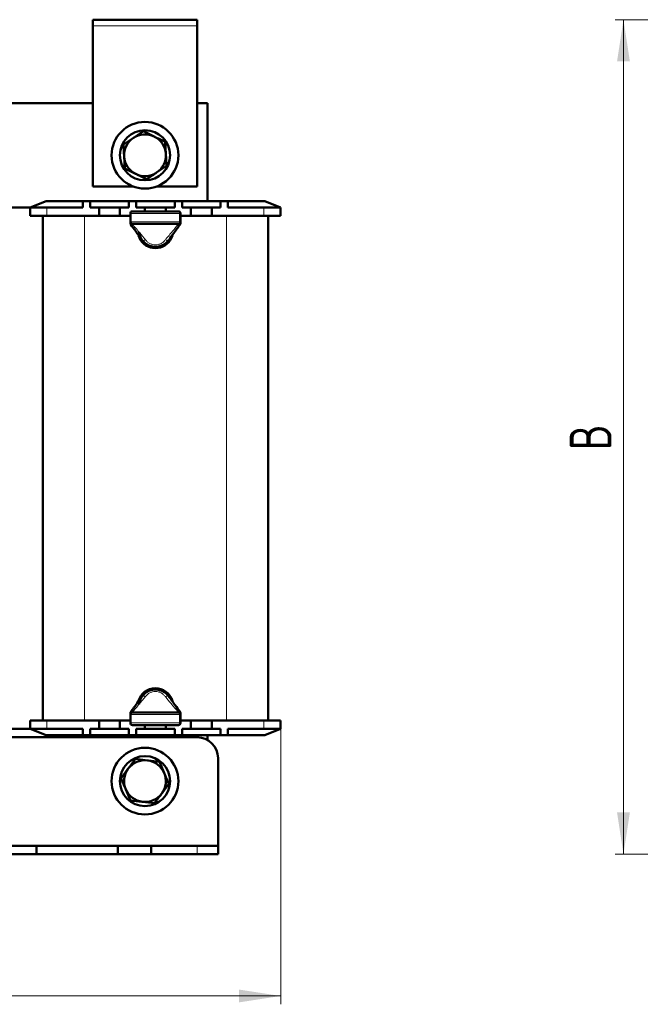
# Model space of a CAD drawing. Header units: millimetres. Extents: x 0 to 308, y 0 to 420.
# Tile 3 of 5: x 99 to 173, y 92 to 210. Entities that reach past the tile are written whole.
import ezdxf

# ---------------------------------------------------------------- set-up
doc = ezdxf.new("R2010")
doc.units = ezdxf.units.MM
doc.styles.add('SLDTEXTSTYLE0', font='TXT', dxfattribs={"width": 0.7})
doc.styles.add('SLDTEXTSTYLE1', font='TXT', dxfattribs={"width": 0.7, "bigfont": 'bigfont'})
doc.dimstyles.new('SLDDIMSTYLE0', dxfattribs={"dimtxt": 5, "dimasz": 5, "dimexe": 0, "dimexo": 0.0625, "dimgap": 1.25, "dimtad": 2, "dimdec": 1, "dimlfac": 2, "dimrnd": 1e-09, "dimzin": 12, "dimdsep": 46, "dimtxsty": 'SLDTEXTSTYLE0', "dimsah": 1, "dimcen": 0.09, "dimadec": 0, "dimazin": 3, "dimtfac": 1, "dimtdec": 3, "dimtofl": 0, "dimtmove": 0, "dimatfit": 3, "dimfxl": 1, "dimfrac": 2, "dimtolj": 1, "dimtzin": 12, "dimarcsym": 0})

# ---------------------------------------------------------------- blocks, each defined once
blk = doc.blocks.new('_D')
at = {"color": 7, "linetype": 'Continuous', "lineweight": 0}
for p, q in [((35.36, 125.46), (35.36, 92.47)), ((130.36, 125.46), (130.36, 92.47)), ((35.36, 93.47), (130.36, 93.47))]:
    blk.add_line(p, q, dxfattribs=at)
at = {"color": 7, "linetype": 'Continuous', "lineweight": 18}
for points in [[(35.36, 93.47), (40.36, 92.7), (40.36, 94.24)], [(130.36, 93.47), (125.36, 94.24), (125.36, 92.7)]]:
    blk.add_solid(points, dxfattribs=at)
at = {"color": 7, "linetype": 'Continuous', "lineweight": 18, "insert": (80.9, 99.92), "char_height": 5, "attachment_point": 1, "style": 'SLDTEXTSTYLE1'}
blk.add_mtext('Ш', dxfattribs=at)
blk = doc.blocks.new('_D_1')
at = {"color": 7, "linetype": 'Continuous', "lineweight": 0}
for p, q in [((200.9, 210.47), (170.41, 210.47)), ((171.41, 110.47), (171.41, 210.47)), ((189.4, 110.47), (170.41, 110.47))]:
    blk.add_line(p, q, dxfattribs=at)
at = {"color": 7, "linetype": 'Continuous', "lineweight": 18}
for points in [[(171.41, 210.47), (170.64, 205.47), (172.18, 205.47)], [(171.41, 110.47), (172.18, 115.47), (170.64, 115.47)]]:
    blk.add_solid(points, dxfattribs=at)
at = {"color": 7, "linetype": 'Continuous', "lineweight": 18, "insert": (164.97, 158.87), "char_height": 5, "attachment_point": 1, "rotation": 90, "style": 'SLDTEXTSTYLE1'}
blk.add_mtext('В', dxfattribs=at)

msp = doc.modelspace()

# ---------------------------------------------------------------- linework, layer by layer
at = {"color": 7, "linetype": 'Continuous', "lineweight": 50}
for p, q in [((120.357, 210.472), (107.857, 210.472)), ((107.857, 210.472), (107.857, 209.722)), ((120.357, 210.472), (120.357, 209.722)), ((107.857, 209.722), (107.857, 190.472)), ((120.357, 190.472), (120.357, 209.722)), ((107.857, 200.472), (57.857, 200.472)), ((121.607, 200.472), (120.357, 200.472)), ((121.607, 188.722), (121.607, 200.472)), ((113.922, 197.103), (115.216, 196.462)), ((111.52, 195.502), (112.721, 196.303)), ((116.509, 195.822), (116.602, 194.382)), ((111.704, 192.622), (111.612, 194.062)), ((116.694, 192.941), (115.493, 192.141)), ((114.291, 191.341), (112.998, 191.981)), ((107.857, 190.472), (112.715, 190.472)), ((115.499, 190.472), (120.357, 190.472)), ((97.857, 187.972), (100.357, 187.972)), ((102.257, 188.722), (100.357, 187.972)), ((100.357, 186.972), (100.357, 187.972)), ((100.357, 187.972), (102.357, 187.972)), ((102.257, 188.722), (106.669, 188.722)), ((102.357, 187.972), (106.669, 187.972)), ((106.669, 188.722), (106.669, 187.972)), ((106.669, 188.722), (107.544, 188.722)), ((107.544, 188.722), (107.544, 187.972)), ((107.544, 188.722), (112.169, 188.722)), ((107.544, 187.972), (108.607, 187.972)), ((108.607, 187.972), (108.607, 186.972)), ((108.607, 187.972), (109.857, 187.972)), ((109.857, 187.972), (111.107, 187.972)), ((111.107, 187.972), (111.107, 186.972)), ((111.107, 187.972), (112.169, 187.972)), ((112.169, 188.722), (112.169, 187.972)), ((112.169, 188.722), (113.044, 188.722)), ((113.044, 188.722), (113.044, 187.972)), ((113.044, 188.722), (117.669, 188.722)), ((113.044, 187.972), (114.107, 187.972)), ((114.107, 187.972), (114.107, 187.502)), ((114.107, 187.972), (115.357, 187.972)), ((115.357, 187.972), (116.607, 187.972)), ((116.607, 187.972), (116.607, 187.502)), ((116.607, 187.972), (117.669, 187.972)), ((117.669, 188.722), (117.669, 187.972)), ((117.669, 188.722), (118.544, 188.722)), ((118.544, 188.722), (118.544, 187.972)), ((118.544, 188.722), (123.169, 188.722)), ((118.544, 187.972), (119.607, 187.972)), ((119.607, 187.972), (119.607, 186.972)), ((119.607, 187.972), (120.857, 187.972)), ((120.857, 187.972), (122.107, 187.972)), ((122.107, 187.972), (122.107, 186.972)), ((122.107, 187.972), (123.169, 187.972)), ((123.169, 188.722), (123.169, 187.972)), ((123.169, 188.722), (124.044, 188.722)), ((124.044, 188.722), (124.044, 187.972)), ((124.044, 188.722), (128.457, 188.722)), ((124.044, 187.972), (128.357, 187.972)), ((128.357, 187.972), (130.357, 187.972)), ((130.357, 187.972), (128.457, 188.722)), ((130.357, 187.972), (130.357, 186.972)), ((102.357, 186.972), (100.357, 186.972)), ((101.857, 126.472), (101.857, 186.972)), ((102.357, 186.972), (108.607, 186.972)), ((108.607, 186.972), (111.107, 186.972)), ((111.107, 186.972), (112.357, 186.972)), ((112.357, 186.252), (112.357, 187.252)), ((112.607, 187.502), (118.107, 187.502)), ((118.357, 187.252), (118.357, 186.252)), ((118.357, 186.972), (119.607, 186.972)), ((119.607, 186.972), (122.107, 186.972)), ((122.107, 186.972), (128.357, 186.972)), ((130.357, 186.972), (128.357, 186.972)), ((128.857, 186.972), (128.857, 126.472)), ((112.357, 186.083), (112.357, 186.252)), ((118.107, 186.002), (112.607, 186.002)), ((118.357, 186.252), (118.357, 186.083)), ((112.607, 127.442), (118.107, 127.442)), ((100.357, 125.472), (100.357, 126.472)), ((100.357, 126.472), (102.357, 126.472)), ((108.607, 126.472), (102.357, 126.472)), ((108.607, 126.472), (111.107, 126.472)), ((108.607, 125.472), (108.607, 126.472)), ((111.107, 125.472), (111.107, 126.472)), ((112.357, 126.472), (111.107, 126.472)), ((112.357, 127.192), (112.357, 127.361)), ((112.357, 126.192), (112.357, 127.192)), ((118.357, 127.361), (118.357, 127.192)), ((118.357, 127.192), (118.357, 126.192)), ((119.607, 126.472), (118.357, 126.472)), ((119.607, 126.472), (122.107, 126.472)), ((119.607, 125.472), (119.607, 126.472)), ((122.107, 125.472), (122.107, 126.472)), ((128.357, 126.472), (122.107, 126.472)), ((128.357, 126.472), (130.357, 126.472)), ((130.357, 126.472), (130.357, 125.472)), ((97.857, 125.472), (100.357, 125.472)), ((102.357, 125.472), (100.357, 125.472)), ((100.357, 125.472), (102.257, 124.722)), ((106.669, 125.472), (102.357, 125.472)), ((106.669, 124.722), (106.669, 125.472)), ((108.607, 125.472), (107.544, 125.472)), ((107.544, 124.722), (107.544, 125.472)), ((109.857, 125.472), (108.607, 125.472)), ((111.107, 125.472), (109.857, 125.472)), ((112.169, 125.472), (111.107, 125.472)), ((112.169, 124.722), (112.169, 125.472)), ((118.107, 125.942), (112.607, 125.942)), ((113.044, 124.722), (113.044, 125.472)), ((114.107, 125.472), (113.044, 125.472)), ((114.107, 125.472), (114.107, 125.942)), ((115.357, 125.472), (114.107, 125.472)), ((116.607, 125.472), (115.357, 125.472)), ((116.607, 125.472), (116.607, 125.942)), ((117.669, 125.472), (116.607, 125.472)), ((117.669, 124.722), (117.669, 125.472)), ((118.544, 124.722), (118.544, 125.472)), ((119.607, 125.472), (118.544, 125.472)), ((120.857, 125.472), (119.607, 125.472)), ((122.107, 125.472), (120.857, 125.472)), ((123.169, 125.472), (122.107, 125.472)), ((123.169, 124.722), (123.169, 125.472)), ((124.044, 124.722), (124.044, 125.472)), ((128.357, 125.472), (124.044, 125.472)), ((130.357, 125.472), (128.357, 125.472)), ((128.457, 124.722), (130.357, 125.472)), ((45.357, 124.472), (120.357, 124.472)), ((106.669, 124.722), (102.257, 124.722)), ((107.544, 124.722), (106.669, 124.722)), ((112.169, 124.722), (107.544, 124.722)), ((113.044, 124.722), (112.169, 124.722)), ((117.669, 124.722), (113.044, 124.722)), ((118.544, 124.722), (117.669, 124.722)), ((123.169, 124.722), (118.544, 124.722)), ((121.607, 124.137), (121.607, 124.722)), ((124.044, 124.722), (123.169, 124.722)), ((128.457, 124.722), (124.044, 124.722)), ((112.964, 121.873), (114.398, 121.705)), ((122.857, 121.972), (122.857, 111.472)), ((111.24, 119.558), (112.102, 120.715)), ((115.831, 121.537), (116.403, 120.211)), ((112.382, 116.907), (111.811, 118.232)), ((116.974, 118.886), (116.112, 117.728)), ((115.249, 116.571), (113.816, 116.739)), ((101.107, 111.472), (97.107, 111.472)), ((101.107, 110.472), (101.107, 111.472)), ((110.857, 111.472), (101.107, 111.472)), ((110.857, 110.472), (110.857, 111.472)), ((114.857, 111.472), (110.857, 111.472)), ((114.857, 110.472), (114.857, 111.472)), ((120.357, 111.472), (114.857, 111.472)), ((120.357, 111.472), (122.857, 111.472)), ((122.857, 111.472), (122.857, 110.472)), ((101.107, 110.472), (97.107, 110.472)), ((110.857, 110.472), (101.107, 110.472)), ((114.857, 110.472), (110.857, 110.472)), ((120.357, 110.472), (114.857, 110.472)), ((122.857, 110.472), (120.357, 110.472))]:
    msp.add_line(p, q, dxfattribs=at)
at = {"color": 8, "linetype": 'Continuous', "lineweight": 18}
for p, q in [((120.357, 209.722), (107.857, 209.722)), ((102.357, 187.972), (102.357, 186.972)), ((128.357, 186.972), (128.357, 187.972)), ((106.857, 186.972), (106.857, 126.472)), ((112.357, 187.252), (112.462, 187.252)), ((112.462, 187.252), (112.462, 186.252)), ((118.251, 187.252), (112.462, 187.252)), ((118.251, 186.252), (118.251, 187.252)), ((118.251, 187.252), (118.357, 187.252)), ((123.857, 126.472), (123.857, 186.972)), ((112.357, 186.252), (112.462, 186.252)), ((112.462, 186.252), (118.251, 186.252)), ((112.607, 186.002), (112.607, 185.957)), ((118.107, 185.957), (118.107, 186.002)), ((118.251, 186.252), (118.357, 186.252)), ((112.607, 127.487), (112.607, 127.442)), ((118.107, 127.442), (118.107, 127.487)), ((102.357, 126.472), (102.357, 125.472)), ((112.462, 127.192), (112.357, 127.192)), ((112.462, 127.192), (112.462, 126.192)), ((118.251, 127.192), (112.462, 127.192)), ((118.251, 126.192), (118.251, 127.192)), ((118.357, 127.192), (118.251, 127.192)), ((128.357, 125.472), (128.357, 126.472)), ((112.462, 126.192), (112.357, 126.192)), ((112.462, 126.192), (118.251, 126.192)), ((118.357, 126.192), (118.251, 126.192)), ((120.357, 110.472), (120.357, 111.472))]:
    msp.add_line(p, q, dxfattribs=at)
at = {"color": 8, "linetype": 'Continuous', "lineweight": 18, "flags": 128}
for points in [[(112.607, 187.502), (112.579, 187.497), (112.551, 187.483), (112.526, 187.46), (112.504, 187.429), (112.486, 187.391), (112.473, 187.347), (112.465, 187.301), (112.462, 187.252)], [(118.251, 187.252), (118.249, 187.301), (118.24, 187.347), (118.227, 187.391), (118.209, 187.429), (118.187, 187.46), (118.162, 187.483), (118.135, 187.497), (118.107, 187.502)], [(112.462, 186.252), (112.465, 186.203), (112.473, 186.156), (112.486, 186.113), (112.504, 186.075), (112.526, 186.044), (112.551, 186.021), (112.579, 186.007), (112.607, 186.002)], [(118.107, 186.002), (118.135, 186.007), (118.162, 186.021), (118.187, 186.044), (118.209, 186.075), (118.227, 186.113), (118.24, 186.156), (118.249, 186.203), (118.251, 186.252)], [(112.607, 127.442), (112.579, 127.437), (112.551, 127.423), (112.526, 127.4), (112.504, 127.369), (112.486, 127.331), (112.473, 127.287), (112.465, 127.241), (112.462, 127.192)], [(118.251, 127.192), (118.249, 127.241), (118.24, 127.287), (118.227, 127.331), (118.209, 127.369), (118.187, 127.4), (118.162, 127.423), (118.135, 127.437), (118.107, 127.442)], [(112.462, 126.192), (112.465, 126.143), (112.473, 126.096), (112.486, 126.053), (112.504, 126.015), (112.526, 125.984), (112.551, 125.961), (112.579, 125.947), (112.607, 125.942)], [(118.107, 125.942), (118.135, 125.947), (118.162, 125.961), (118.187, 125.984), (118.209, 126.015), (118.227, 126.053), (118.24, 126.096), (118.249, 126.143), (118.251, 126.192)]]:
    msp.add_lwpolyline(points, dxfattribs=at)
at = {"color": 7, "linetype": 'Continuous', "lineweight": 50, "flags": 128}
msp.add_lwpolyline([(113.306, 184.664), (113.322, 184.608), (113.578, 184.06)], dxfattribs=at)
at = {"color": 7, "linetype": 'Continuous', "lineweight": 50}
for centre, radius in [((114.107, 194.222), 4), ((114.107, 194.222), 3), ((114.107, 119.222), 4), ((114.107, 119.222), 3)]:
    msp.add_circle(centre, radius, dxfattribs=at)
for centre, radius, start, end in [((114.107, 194.222), 2.5, 123.66434, 183.66434), ((114.107, 194.222), 2.5, 63.66434, 123.66434), ((114.107, 194.222), 2.5, 3.66434, 63.66434), ((114.107, 194.222), 2.5, 183.66434, 243.66434), ((114.107, 194.222), 2.5, 303.66434, 3.66434), ((114.107, 194.222), 2.5, 243.66434, 303.66434), ((112.607, 187.252), 0.25, 90, 180), ((118.107, 187.252), 0.25, 0, 90), ((112.607, 186.252), 0.25, 180, 270), ((118.107, 186.252), 0.25, 270, 0), ((115.357, 185.222), 1.975, 186.79261, 323.28384), ((115.357, 185.222), 2.125, 213.15762, 342.92673), ((115.357, 128.222), 2.125, 16.61107, 164.28124), ((115.357, 128.222), 1.975, 31.23176, 173.42094), ((112.607, 127.192), 0.25, 90, 180), ((118.107, 127.192), 0.25, 0, 90), ((112.607, 126.192), 0.25, 180, 270), ((118.107, 126.192), 0.25, 270, 0), ((120.357, 121.972), 2.5, 0, 90), ((114.107, 119.222), 2.5, 83.31178, 143.31178), ((114.107, 119.222), 2.5, 23.31178, 83.31178), ((114.107, 119.222), 2.5, 143.31178, 203.31178), ((114.107, 119.222), 2.5, 323.31178, 23.31178), ((114.107, 119.222), 2.5, 203.31178, 263.31178), ((114.107, 119.222), 2.5, 263.31178, 323.31178)]:
    msp.add_arc(centre, radius, start, end, dxfattribs=at)
for points, knots in [([(112.721, 196.303), (112.749, 196.321), (113.155, 196.592), (113.553, 196.856), (113.922, 197.103)], [0, 0, 0, 0, 0.0702006, 1, 1, 1, 1]), ([(115.216, 196.462), (115.223, 196.459), (115.66, 196.243), (116.088, 196.03), (116.509, 195.822)], [0, 0, 0, 0, 0.0172028, 1, 1, 1, 1]), ([(111.612, 194.062), (111.61, 194.096), (111.579, 194.583), (111.548, 195.059), (111.52, 195.502)], [0, 0, 0, 0, 0.0702006, 1, 1, 1, 1]), ([(116.602, 194.382), (116.604, 194.347), (116.635, 193.861), (116.666, 193.384), (116.694, 192.941)], [0, 0, 0, 0, 0.0702006, 1, 1, 1, 1]), ([(112.998, 191.981), (112.99, 191.985), (112.554, 192.201), (112.125, 192.413), (111.704, 192.622)], [0, 0, 0, 0, 0.0172028, 1, 1, 1, 1]), ([(115.493, 192.141), (115.464, 192.122), (115.058, 191.852), (114.661, 191.587), (114.291, 191.341)], [0, 0, 0, 0, 0.0702006, 1, 1, 1, 1]), ([(113.756, 184.065), (113.503, 184.415), (113.052, 185.04), (112.602, 185.662), (112.404, 185.936)], [0, 0, 0, 0, 0.5599207, 1, 1, 1, 1]), ([(118.309, 185.936), (118.059, 185.589), (117.612, 184.97), (117.157, 184.342), (116.958, 184.065)], [0, 0, 0, 0, 0.5603004, 1, 1, 1, 1]), ([(116.958, 184.065), (116.855, 183.942), (116.658, 183.706), (116.261, 183.447), (115.825, 183.284), (115.357, 183.229), (114.889, 183.284), (114.452, 183.447), (114.055, 183.706), (113.859, 183.942), (113.756, 184.065)], [0, 0, 0, 0, 0.1327588, 0.2542321, 0.3789279, 0.5, 0.621066, 0.7457679, 0.8672376, 1, 1, 1, 1]), ([(113.756, 129.378), (113.859, 129.502), (114.055, 129.738), (114.452, 129.997), (114.889, 130.16), (115.357, 130.215), (115.825, 130.16), (116.261, 129.997), (116.658, 129.738), (116.855, 129.502), (116.958, 129.378)], [0, 0, 0, 0, 0.1327588, 0.2542321, 0.3789279, 0.5, 0.621066, 0.7457679, 0.8672376, 1, 1, 1, 1]), ([(112.404, 127.507), (112.655, 127.854), (113.102, 128.473), (113.556, 129.102), (113.756, 129.378)], [0, 0, 0, 0, 0.5603004, 1, 1, 1, 1]), ([(116.958, 129.378), (117.21, 129.028), (117.662, 128.404), (118.112, 127.781), (118.309, 127.507)], [0, 0, 0, 0, 0.5599207, 1, 1, 1, 1]), ([(112.102, 120.715), (112.122, 120.743), (112.414, 121.134), (112.699, 121.517), (112.964, 121.873)], [0, 0, 0, 0, 0.0702006, 1, 1, 1, 1]), ([(114.398, 121.705), (114.432, 121.701), (114.916, 121.644), (115.39, 121.588), (115.831, 121.537)], [0, 0, 0, 0, 0.0702006, 1, 1, 1, 1]), ([(111.811, 118.232), (111.808, 118.24), (111.615, 118.687), (111.426, 119.126), (111.24, 119.558)], [0, 0, 0, 0, 0.0172028, 1, 1, 1, 1]), ([(116.403, 120.211), (116.406, 120.203), (116.599, 119.756), (116.788, 119.317), (116.974, 118.886)], [0, 0, 0, 0, 0.0172028, 1, 1, 1, 1]), ([(113.816, 116.739), (113.782, 116.743), (113.298, 116.8), (112.823, 116.855), (112.382, 116.907)], [0, 0, 0, 0, 0.0702006, 1, 1, 1, 1]), ([(116.112, 117.728), (116.091, 117.701), (115.8, 117.31), (115.514, 116.927), (115.249, 116.571)], [0, 0, 0, 0, 0.0702006, 1, 1, 1, 1])]:
    msp.add_open_spline(points, degree=3, knots=knots, dxfattribs=at)
for points in [[(112.404, 185.936), (112.39, 185.959), (112.363, 186.004), (112.359, 186.056), (112.357, 186.083)], [(118.357, 186.083), (118.355, 186.056), (118.35, 186.004), (118.323, 185.959), (118.309, 185.936)], [(112.357, 127.361), (112.359, 127.387), (112.363, 127.44), (112.39, 127.485), (112.404, 127.507)], [(118.309, 127.507), (118.323, 127.485), (118.35, 127.44), (118.355, 127.387), (118.357, 127.361)]]:
    msp.add_open_spline(points, degree=3, dxfattribs=at)
at = {"color": 8, "linetype": 'Continuous', "lineweight": 18}
for points, knots in [([(112.607, 185.957), (112.581, 185.958), (112.524, 185.961), (112.458, 185.979), (112.412, 186.002), (112.382, 186.025), (112.361, 186.053), (112.358, 186.072), (112.357, 186.083)], [0, 0, 0, 0, 0.1986059, 0.430992, 0.5604664, 0.6984632, 0.8449765, 1, 1, 1, 1]), ([(112.607, 185.957), (112.585, 185.945), (112.54, 185.923), (112.48, 185.909), (112.431, 185.912), (112.413, 185.928), (112.404, 185.936)], [0, 0, 0, 0, 0.2494858, 0.4999879, 0.7505032, 1, 1, 1, 1]), ([(112.607, 185.957), (112.902, 185.613), (113.43, 185), (113.938, 184.375), (114.161, 184.1)], [0, 0, 0, 0, 0.56029627, 1, 1, 1, 1]), ([(116.552, 184.1), (116.841, 184.447), (117.357, 185.068), (117.878, 185.685), (118.107, 185.957)], [0, 0, 0, 0, 0.55992547, 1, 1, 1, 1]), ([(118.357, 186.083), (118.355, 186.072), (118.353, 186.053), (118.332, 186.025), (118.302, 186.002), (118.255, 185.979), (118.189, 185.961), (118.133, 185.958), (118.107, 185.957)], [0, 0, 0, 0, 0.1550235, 0.3015368, 0.4395336, 0.569008, 0.8013941, 1, 1, 1, 1]), ([(118.309, 185.936), (118.301, 185.928), (118.283, 185.912), (118.234, 185.909), (118.173, 185.923), (118.129, 185.945), (118.107, 185.957)], [0, 0, 0, 0, 0.2494968, 0.5000121, 0.7505142, 1, 1, 1, 1]), ([(114.161, 184.1), (114.117, 184.079), (114.028, 184.036), (113.906, 184.011), (113.808, 184.018), (113.773, 184.05), (113.756, 184.065)], [0, 0, 0, 0, 0.2436588, 0.5, 0.7563412, 1, 1, 1, 1]), ([(114.161, 184.1), (114.235, 184.011), (114.38, 183.836), (114.675, 183.641), (115.005, 183.517), (115.357, 183.475), (115.709, 183.517), (116.039, 183.641), (116.334, 183.836), (116.479, 184.011), (116.552, 184.1)], [0, 0, 0, 0, 0.1310114, 0.2573818, 0.3798198, 0.5, 0.6201802, 0.7426182, 0.8689886, 1, 1, 1, 1]), ([(116.552, 184.1), (116.596, 184.079), (116.686, 184.036), (116.807, 184.011), (116.906, 184.018), (116.941, 184.05), (116.958, 184.065)], [0, 0, 0, 0, 0.2436588, 0.5, 0.7563412, 1, 1, 1, 1]), ([(116.552, 129.344), (116.479, 129.433), (116.334, 129.607), (116.039, 129.803), (115.709, 129.927), (115.357, 129.969), (115.005, 129.927), (114.675, 129.803), (114.38, 129.607), (114.235, 129.433), (114.161, 129.344)], [0, 0, 0, 0, 0.1310114, 0.2573818, 0.3798198, 0.5, 0.6201802, 0.7426182, 0.8689886, 1, 1, 1, 1]), ([(114.161, 129.344), (113.872, 128.996), (113.356, 128.376), (112.836, 127.758), (112.607, 127.487)], [0, 0, 0, 0, 0.5599255, 1, 1, 1, 1]), ([(114.161, 129.344), (114.117, 129.365), (114.028, 129.407), (113.906, 129.432), (113.808, 129.426), (113.773, 129.394), (113.756, 129.378)], [0, 0, 0, 0, 0.2436588, 0.5, 0.7563412, 1, 1, 1, 1]), ([(116.552, 129.344), (116.596, 129.365), (116.686, 129.407), (116.807, 129.432), (116.906, 129.426), (116.941, 129.394), (116.958, 129.378)], [0, 0, 0, 0, 0.2436588, 0.5, 0.7563412, 1, 1, 1, 1]), ([(118.107, 127.487), (117.811, 127.83), (117.284, 128.444), (116.776, 129.069), (116.552, 129.344)], [0, 0, 0, 0, 0.5602963, 1, 1, 1, 1]), ([(112.357, 127.361), (112.358, 127.371), (112.361, 127.391), (112.382, 127.418), (112.412, 127.441), (112.458, 127.464), (112.524, 127.483), (112.581, 127.486), (112.607, 127.487)], [0, 0, 0, 0, 0.1550235, 0.3015368, 0.4395336, 0.569008, 0.8013941, 1, 1, 1, 1]), ([(112.404, 127.507), (112.413, 127.515), (112.431, 127.532), (112.48, 127.534), (112.54, 127.521), (112.585, 127.498), (112.607, 127.487)], [0, 0, 0, 0, 0.2494968, 0.5000121, 0.7505142, 1, 1, 1, 1]), ([(118.107, 127.487), (118.129, 127.498), (118.173, 127.521), (118.234, 127.534), (118.283, 127.532), (118.301, 127.515), (118.309, 127.507)], [0, 0, 0, 0, 0.2494858, 0.4999879, 0.7505032, 1, 1, 1, 1]), ([(118.107, 127.487), (118.133, 127.486), (118.189, 127.483), (118.255, 127.464), (118.302, 127.441), (118.332, 127.418), (118.353, 127.391), (118.355, 127.371), (118.357, 127.361)], [0, 0, 0, 0, 0.1986059, 0.430992, 0.5604664, 0.6984632, 0.8449765, 1, 1, 1, 1])]:
    msp.add_open_spline(points, degree=3, knots=knots, dxfattribs=at)

# ---------------------------------------------------------------- dimensions: what is measured, and where the dimension line sits
at = {"color": 7, "linetype": 'Continuous', "lineweight": 18}
dim = msp.add_linear_dim(base=(171.411, 210.472), p1=(189.411, 110.472), p2=(200.911, 210.472), angle=90, text='В', dimstyle='SLDDIMSTYLE0', dxfattribs=at)
dim.commit()
dim.dimension.update_dxf_attribs({"geometry": '_D_1', "text_midpoint": (171.411, 160.472), "dimtype": 160})
dim = msp.add_linear_dim(base=(130.357, 93.472), p1=(35.357, 125.472), p2=(130.357, 125.472), text='Ш', dimstyle='SLDDIMSTYLE0', dxfattribs=at)
dim.commit()
dim.dimension.update_dxf_attribs({"geometry": '_D', "text_midpoint": (82.857, 93.472), "dimtype": 160})

doc.saveas('drawing.dxf')
